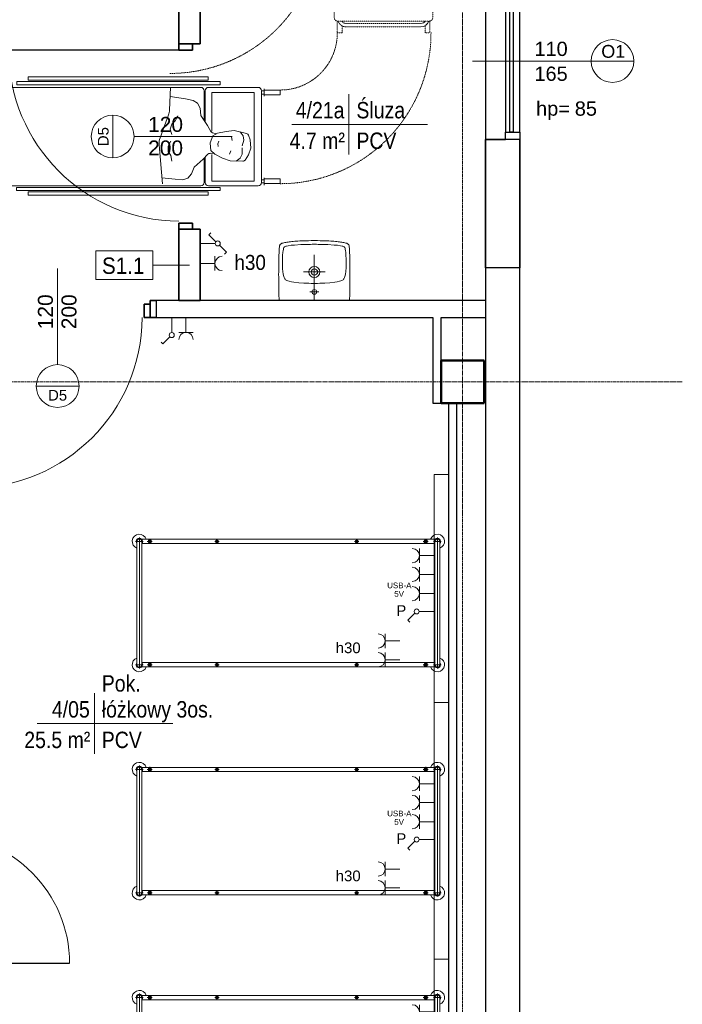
# Model space of a CAD drawing. Header units: millimetres. Extents: x -2286 to 43533, y -13832 to 14981.
# Tile 57 of 77: x 24977 to 29624, y -10241 to -3334. Entities that reach past the tile are written whole.
import ezdxf

# ---------------------------------------------------------------- set-up
doc = ezdxf.new("R2010")
doc.units = ezdxf.units.MM
doc.linetypes.add('Kreska', pattern=[2, 1, -1])
doc.linetypes.add('Oś', pattern=[22.225, 12.7, -3.175, 3.175, -3.175])
for name, color, linetype, lineweight in [('A-ANNO-NOTE', 131, 'Continuous', 18), ('A-AREA-IDEN', 2, 'Continuous', 18), ('A-DETL-GENF', 92, 'Continuous', 18), ('A-DETL-MEDM', 33, 'Continuous', 35), ('A-DOOR', 31, 'Continuous', 25), ('A-DOOR-IDEN', 31, 'Continuous', 18), ('A-GENM-HDLN', 13, 'Kreska', 18), ('A-GLAZ', 151, 'Continuous', 25), ('A-GLAZ-IDEN', 152, 'Continuous', 18), ('A-WALL', 113, 'Continuous', 25), ('A-WALL-IDEN', 211, 'Continuous', 18), ('E-ELE-QPM-IDEN', 2, 'Continuous', 18), ('E-ELEC-EQPM', 71, 'Continuous', 18), ('I-FURN', 30, 'Continuous', 18), ('P-SANR-FIXT', 6, 'Continuous', 18), ('Q-SPCQ', 91, 'Continuous', 18), ('Q-SPCQ-HDLN', 91, 'Kreska', 18), ('S-COLS', 52, 'Continuous', 25), ('S-GRID', 1, 'Continuous', 18)]:
    doc.layers.add(name, color=color, linetype=linetype, lineweight=lineweight)
doc.styles.add('Arial', font='arial.ttf', dxfattribs={"height": 40})
doc.styles.add('Arial_1', font='arial.ttf', dxfattribs={"height": 75})
doc.styles.add('Arial_11', font='arial.ttf', dxfattribs={"width": 0.9, "height": 105})
doc.styles.add('Arial_4', font='arial.ttf', dxfattribs={"width": 0.85, "height": 115})
doc.styles.add('Arial_5', font='arial.ttf', dxfattribs={"height": 100})
doc.styles.add('Arial_6', font='arial.ttf', dxfattribs={"width": 0.9, "height": 115})
doc.styles.add('Arial_7', font='arial.ttf', dxfattribs={"height": 105})
doc.styles.add('Arial_8', font='arial.ttf', dxfattribs={"height": 2})
doc.styles.add('Arial_9', font='arial.ttf', dxfattribs={"height": 90})

# ---------------------------------------------------------------- blocks, each defined once
blk = doc.blocks.new('M_Concrete-Square-Column - 300 x 300mm-1161001-4_piętro II PT - projektowany')
at = {"layer": 'S-COLS', "lineweight": 50}
for p, q in [((150, 150), (-150, 150)), ((-150, 150), (-150, -150)), ((150, -150), (150, 150)), ((-150, -150), (150, -150))]:
    blk.add_line(p, q, dxfattribs=at)
blk = doc.blocks.new('łóżko 195x90 typ FAMED _102039_ - łóżko 195x90 typ FAMED _102039_-1233017-4_piętro II PT - projektowany')
at = {"layer": 'I-FURN'}
for p, q in [((459.7, 1042.5), (-459.8, 1042.5)), ((-432.5, 1015.3), (-432.5, 1069.8)), ((-432.5, 1059.5), (432.5, 1059.5)), ((432.5, 1015.3), (432.5, 1069.8)), ((-450, 969.3), (-415, 969.3)), ((-447.5, -1031), (-447.5, 1026.1)), ((-432.5, 1025.5), (432.5, 1025.5)), ((-432.5, 951.8), (-432.5, 986.8)), ((-417.5, 1025.5), (-417.5, -1031)), ((450, 969.3), (415, 969.3)), ((417.5, 1026.1), (417.5, -1030.5)), ((432.5, 951.8), (432.5, 986.8)), ((447.5, -1031), (447.5, 1026.1)), ((-447.5, 498.1), (-417.5, 498.1)), ((-432.5, 483.1), (-432.5, 513.1)), ((447.5, 498.1), (417.5, 498.1)), ((432.5, 483.1), (432.5, 513.1)), ((-447.5, -481.9), (-417.5, -481.9)), ((-432.5, -496.9), (-432.5, -466.9)), ((447.5, -481.9), (417.5, -481.9)), ((432.5, -496.9), (432.5, -466.9)), ((-450, -966), (-415, -966)), ((-432.5, -948.5), (-432.5, -983.5)), ((450, -966), (415, -966)), ((432.5, -948.5), (432.5, -983.5)), ((-432.5, -1020.2), (-432.5, -1074.7)), ((-432.5, -1030.5), (432.5, -1030.5)), ((432.5, -1020.2), (432.5, -1074.7)), ((-459.8, -1047.5), (459.7, -1047.5)), ((-432.5, -1064.5), (432.5, -1064.5))]:
    blk.add_line(p, q, dxfattribs=at)
for centre, radius in [((-432.5, 969.3), 12.5), ((-432.5, 969.3), 8), ((432.5, 969.3), 12.5), ((432.5, 969.3), 8), ((-432.5, 498.1), 10), ((432.5, 498.1), 10), ((-432.5, -481.9), 10), ((432.5, -481.9), 10), ((-432.5, -966), 12.5), ((-432.5, -966), 8), ((432.5, -966), 12.5), ((432.5, -966), 8)]:
    blk.add_circle(centre, radius, dxfattribs=at)
for centre, radius, start, end in [((-432.5, 1042.5), 50, 19.87687, 252.5424), ((-432.5, 1042.5), 22.2, 49.8221, 310.1779), ((-432.5, 1042.5), 19.3, 62.02067, 297.97933), ((-432.5, 1042.5), 17, 90, 270), ((432.5, 1042.5), 50, 287.4576, 160.12313), ((432.5, 1042.5), 22.2, 229.8221, 130.1779), ((432.5, 1042.5), 19.2, 242.02067, 117.97933), ((432.5, 1042.5), 17, 270, 90), ((-432.5, -1047.5), 50, 107.4576, 340.12313), ((-432.5, -1047.5), 22.3, 47.61126, 310.1779), ((-432.5, -1047.5), 19.3, 62.02067, 297.97933), ((-432.5, -1047.5), 17, 90, 270), ((432.5, -1047.5), 50, 199.87687, 72.5424), ((432.5, -1047.5), 22.2, 229.8221, 130.1779), ((432.5, -1047.5), 19.2, 242.02067, 117.97933), ((432.5, -1047.5), 17, 270, 90)]:
    blk.add_arc(centre, radius, start, end, dxfattribs=at)
blk = doc.blocks.new('DRZWI 1S - Drzwi 120-1364003-4_piętro II PT - projektowany')
at = {"layer": 'A-DETL-GENF'}
for p, q in [((-650, 75), (-650, -20)), ((-607, 75), (-650, 75)), ((-607, -20), (-607, 75)), ((650, 75), (607, 75)), ((607, 75), (607, -20)), ((650, -20), (650, 75)), ((-650, -20), (-607, -20)), ((607, -20), (650, -20))]:
    blk.add_line(p, q, dxfattribs=at)
at = {"layer": 'A-DETL-MEDM'}
for p, q in [((-607, 75), (-650, 75)), ((-650, 75), (-650, -20)), ((-607, -20), (-607, 75)), ((607, -20), (607, 75)), ((607, 75), (650, 75)), ((650, 75), (650, -20)), ((-650, -20), (-607, -20)), ((650, -20), (607, -20))]:
    blk.add_line(p, q, dxfattribs=at)
at = {"layer": 'A-DOOR'}
blk.add_line((607, 75), (607, 1268.9), dxfattribs=at)
at = {"layer": 'A-DOOR', "lineweight": 18}
blk.add_line((0, 300), (0, -300), dxfattribs=at)
blk.add_arc((607, 68.9), 1200, 90, 179.70699, dxfattribs=at)
blk = doc.blocks.new('Umywalka koło Nova Pro - Pro 50-V1-4_piętro II PT - projektowany')
at = {"layer": 'P-SANR-FIXT'}
for p, q in [((-121.9, 409.4), (-121.6, 415.8)), ((-121.6, 415.8), (-121.4, 422.2)), ((-121.4, 422.2), (-120.8, 428.1)), ((-120.8, 428.1), (-120, 433.7)), ((-120, 433.7), (-119.2, 438.7)), ((-119.2, 438.7), (-118.2, 443.8)), ((-118.2, 443.8), (-117.1, 446.7)), ((-116, 449.6), (-117.9, 443.8)), ((-117.1, 446.7), (-116, 449.6)), ((-116, 449.6), (-112.6, 454.7)), ((-112.6, 454.7), (-116, 449.6)), ((-112.6, 454.7), (-108, 458.4)), ((-108, 458.4), (-112.6, 454.7)), ((-108, 458.4), (-102.4, 461.1)), ((-102.4, 461.1), (-108, 458.4)), ((-102.4, 461.1), (-96.1, 463.2)), ((-96.1, 463.2), (-102.4, 461.1)), ((-96.1, 463.2), (-89.4, 465.1)), ((-89.4, 465.1), (-96.1, 463.2)), ((-93.9, 409.4), (-92.1, 420.3)), ((-92.1, 420.3), (-90.5, 425.9)), ((-90.5, 425.9), (-88.6, 431)), ((-89.4, 465.1), (-82.5, 466.4)), ((-82.5, 466.4), (-89.4, 465.1)), ((-88.6, 431), (-87, 433.4)), ((-87, 433.4), (-85.1, 435.5)), ((-85.1, 435.5), (-80.3, 438.5)), ((-82.5, 466.4), (-75, 468)), ((-75, 468), (-82.5, 466.4)), ((-80.3, 438.5), (-75.3, 440.6)), ((-75.3, 440.6), (-69.7, 442.2)), ((-75, 468), (-67.3, 469.1)), ((-67.3, 469.1), (-75, 468)), ((-69.7, 442.2), (-58.8, 444.3)), ((-67.3, 469.1), (-59.3, 470.4)), ((-59.3, 470.4), (-67.3, 469.1)), ((-59.3, 470.4), (-51, 471.5)), ((-51, 471.5), (-59.3, 470.4)), ((-58.8, 444.3), (-36.4, 447.5)), ((-51, 471.5), (-42, 472.5)), ((-42, 472.5), (-51, 471.5)), ((-42, 472.5), (-32.7, 473.6)), ((-32.7, 473.6), (-42, 472.5)), ((-36.4, 447.5), (-14, 449.4)), ((-32.7, 473.6), (-22.8, 474.4)), ((-22.8, 474.4), (-32.7, 473.6)), ((-22.8, 474.4), (-12.4, 475.2)), ((-12.4, 475.2), (-22.8, 474.4)), ((-14, 449.4), (31, 451.8)), ((-12.4, 475.2), (-1.5, 476.3)), ((-1.5, 476.3), (-12.4, 475.2)), ((-1.5, 476.3), (10.5, 477.1)), ((10.5, 477.1), (-1.5, 476.3)), ((10.5, 477.1), (23, 477.6)), ((23, 477.6), (10.5, 477.1)), ((23, 477.6), (36.6, 478.4)), ((36.6, 478.4), (23, 477.6)), ((31, 451.8), (76, 453.1)), ((36.6, 478.4), (51.2, 478.9)), ((51.2, 478.9), (36.6, 478.4)), ((51.2, 478.9), (67.2, 479.5)), ((67.2, 479.5), (51.2, 478.9)), ((67.2, 479.5), (84.5, 479.7)), ((84.5, 479.7), (67.2, 479.5)), ((76, 453.1), (98.6, 453.9)), ((84.5, 479.7), (104, 480)), ((104, 480), (84.5, 479.7)), ((98.6, 453.9), (110.4, 454.2)), ((104, 480), (146.3, 480)), ((146.3, 480), (104, 480)), ((110.4, 454.2), (117, 454.2)), ((117, 454.2), (125, 454.4)), ((125, 454.4), (133, 454.2)), ((133, 454.2), (139.9, 454.2)), ((139.9, 454.2), (151.4, 453.9)), ((146.3, 480), (165.5, 479.7)), ((165.5, 479.7), (146.3, 480)), ((151.4, 453.9), (174, 453.1)), ((165.5, 479.7), (183.1, 479.5)), ((183.1, 479.5), (165.5, 479.7)), ((174, 453.1), (219, 451.8)), ((183.1, 479.5), (198.8, 478.9)), ((198.8, 478.9), (183.1, 479.5)), ((198.8, 478.9), (213.4, 478.4)), ((213.4, 478.4), (198.8, 478.9)), ((213.4, 478.4), (227, 477.6)), ((227, 477.6), (213.4, 478.4)), ((219, 451.8), (264, 449.4)), ((227, 477.6), (239.8, 477.1)), ((239.8, 477.1), (227, 477.6)), ((239.8, 477.1), (251.5, 476.3)), ((251.5, 476.3), (239.8, 477.1)), ((251.5, 476.3), (262.4, 475.2)), ((262.4, 475.2), (251.5, 476.3)), ((262.4, 475.2), (273.1, 474.4)), ((273.1, 474.4), (262.4, 475.2)), ((264, 449.4), (286.4, 447.5)), ((273.1, 474.4), (282.9, 473.6)), ((282.9, 473.6), (273.1, 474.4)), ((282.9, 473.6), (292.3, 472.5)), ((292.3, 472.5), (282.9, 473.6)), ((286.4, 447.5), (308.8, 444.3)), ((292.3, 472.5), (301, 471.5)), ((301, 471.5), (292.3, 472.5)), ((301, 471.5), (309.3, 470.4)), ((309.3, 470.4), (301, 471.5)), ((308.8, 444.3), (319.7, 442.2)), ((309.3, 470.4), (317.6, 469.1)), ((317.6, 469.1), (309.3, 470.4)), ((317.6, 469.1), (325, 468)), ((325, 468), (317.6, 469.1)), ((319.7, 442.2), (325.3, 440.6)), ((325, 468), (332.5, 466.4)), ((332.5, 466.4), (325, 468)), ((325.3, 440.6), (330.6, 438.5)), ((330.6, 438.5), (335.4, 435.5)), ((332.5, 466.4), (339.7, 465.1)), ((339.7, 465.1), (332.5, 466.4)), ((335.4, 435.5), (337.3, 433.4)), ((337.3, 433.4), (338.6, 431)), ((338.6, 431), (340.7, 425.9)), ((339.7, 465.1), (346.3, 463.2)), ((346.3, 463.2), (339.7, 465.1)), ((340.7, 425.9), (342.1, 420.3)), ((342.1, 420.3), (343.9, 409.4)), ((346.3, 463.2), (352.4, 461.1)), ((352.4, 461.1), (346.3, 463.2)), ((352.4, 461.1), (358, 458.4)), ((358, 458.4), (352.4, 461.1)), ((358, 458.4), (362.8, 454.7)), ((362.8, 454.7), (358, 458.4)), ((362.8, 454.7), (366, 449.6)), ((366, 449.6), (362.8, 454.7)), ((366, 449.6), (368.2, 443.8)), ((368.2, 443.8), (369.2, 438.7)), ((369.2, 438.7), (370.3, 433.7)), ((370.3, 433.7), (370.8, 428.1)), ((370.8, 428.1), (371.4, 422.2)), ((371.4, 422.2), (371.6, 415.8)), ((371.6, 415.8), (371.9, 409.4)), ((-124, 338.8), (-123.8, 350.6)), ((-123.8, 350.6), (-123.5, 358.8)), ((-123.5, 366.5), (-123.2, 374.3)), ((-123.5, 358.8), (-123.5, 366.5)), ((-123.2, 374.3), (-123, 381.7)), ((-123, 381.7), (-122.7, 388.9)), ((-122.7, 388.9), (-122.4, 396.1)), ((-122.4, 396.1), (-122.2, 402.8)), ((-122.2, 402.8), (-121.9, 409.4)), ((-98.4, 330.6), (-97.9, 353.2)), ((-97.9, 353.2), (-97.1, 375.6)), ((-97.1, 375.6), (-95.3, 398.2)), ((-95.3, 398.2), (-93.9, 409.4)), ((125, 60), (125, 380)), ((343.9, 409.4), (345.3, 398.2)), ((345.3, 398.2), (347.1, 375.6)), ((347.1, 375.6), (348.2, 353.2)), ((348.2, 353.2), (348.4, 330.6)), ((371.9, 409.4), (372.2, 402.8)), ((372.2, 402.8), (372.4, 396.1)), ((372.4, 396.1), (372.7, 388.9)), ((372.7, 388.9), (373, 381.7)), ((373, 381.7), (373.2, 374.3)), ((373.2, 374.3), (373.5, 366.5)), ((373.5, 366.5), (373.5, 358.8)), ((373.5, 358.8), (373.8, 350.6)), ((373.8, 350.6), (374, 338.8)), ((-124.8, 278.1), (-124.6, 294.9)), ((-124.8, 261.3), (-124.8, 278.1)), ((-124.6, 305), (-124.3, 314.6)), ((-124.6, 294.9), (-124.6, 305)), ((-124.3, 323.9), (-124, 333)), ((-124.3, 314.6), (-124.3, 323.9)), ((-124, 333), (-124, 338.8)), ((-97.6, 285.6), (-98.4, 330.6)), ((-97.4, 278.7), (-97.6, 285.6)), ((-97.1, 275.5), (-97.4, 278.7)), ((347.4, 278.7), (347.1, 275.5)), ((347.6, 285.6), (347.4, 278.7)), ((348.4, 330.6), (347.6, 285.6)), ((374, 338.8), (374.3, 333)), ((374.3, 333), (374.3, 323.9)), ((374.3, 323.9), (374.6, 314.6)), ((374.6, 314.6), (374.6, 305)), ((374.6, 305), (374.8, 294.9)), ((374.8, 294.9), (374.8, 278.1)), ((374.8, 278.1), (375.1, 261.3)), ((-125.1, 243), (-124.8, 261.3)), ((-124.8, 222.7), (-125.1, 243)), ((-124.8, 199.8), (-124.8, 222.7)), ((-96.9, 271.5), (-97.1, 275.5)), ((-96.1, 262.7), (-96.9, 271.5)), ((-93.7, 245.4), (-96.1, 262.7)), ((-89.1, 228.6), (-93.7, 245.4)), ((-86.2, 220.3), (-89.1, 228.6)), ((-81.9, 212.6), (-86.2, 220.3)), ((-79.3, 209.1), (-81.9, 212.6)), ((-76.1, 206.2), (-79.3, 209.1)), ((200.1, 260), (50.1, 260)), ((329.3, 209.1), (326.1, 206.2)), ((331.9, 212.6), (329.3, 209.1)), ((336.2, 220.3), (331.9, 212.6)), ((339.1, 228.6), (336.2, 220.3)), ((343.7, 245.4), (339.1, 228.6)), ((346.3, 262.7), (343.7, 245.4)), ((346.9, 271.5), (346.3, 262.7)), ((347.1, 275.5), (346.9, 271.5)), ((375.1, 222.7), (374.8, 199.8)), ((375.1, 261.3), (375.1, 222.7)), ((-124.5, 173.5), (-124.8, 199.8)), ((-124, 142.8), (-124.5, 173.5)), ((-123.2, 105.8), (-124, 142.8)), ((-68.9, 201.4), (-76.1, 206.2)), ((-60.9, 198), (-68.9, 201.4)), ((-52.4, 195.3), (-60.9, 198)), ((-35.3, 191.6), (-52.4, 195.3)), ((-18.3, 188.9), (-35.3, 191.6)), ((16.6, 184.9), (-18.3, 188.9)), ((51.5, 182), (16.6, 184.9)), ((86.4, 180.6), (51.5, 182)), ((103.7, 180.1), (86.4, 180.6)), ((146.3, 180.1), (103.7, 180.1)), ((163.6, 180.6), (146.3, 180.1)), ((198.8, 182), (163.6, 180.6)), ((233.4, 184.9), (198.8, 182)), ((268.3, 188.9), (233.4, 184.9)), ((285.6, 191.6), (268.3, 188.9)), ((302.6, 195.3), (285.6, 191.6)), ((310.9, 198), (302.6, 195.3)), ((318.9, 201.4), (310.9, 198)), ((326.1, 206.2), (318.9, 201.4)), ((374, 142.8), (373.2, 105.8)), ((374.5, 173.5), (374, 142.8)), ((374.8, 199.8), (374.5, 173.5)), ((-121.9, 60), (-123.2, 105.8)), ((157.2, 120.2), (94.6, 120.2)), ((373.2, 105.8), (371.9, 60))]:
    blk.add_line(p, q, dxfattribs=at)
for centre, radius in [((125.1, 260), 39.2), ((125.1, 260), 22.8), ((125, 120.2), 17.2)]:
    blk.add_circle(centre, radius, dxfattribs=at)
blk = doc.blocks.new('Łóżko transportowe - łóżko PRAWY SKRĘT-1263338-4_piętro II PT - projektowany')
at = {"layer": 'A-GENM-HDLN'}
for p, q in [((-2110, -726.7), (-2076.6, -726.7)), ((-2110, -810.4), (-2110, -726.7)), ((-2076.6, -726.7), (-2076.6, -778.3)), ((-1494.4, -726.7), (-1494.4, -777.2)), ((-1461.1, -726.7), (-1494.4, -726.7)), ((-1461.1, -810.4), (-1461.1, -726.7)), ((-2107.1, -810.4), (-1461.1, -810.4)), ((-1521.6, -770.4), (-2047.6, -770.4)), ((-1521.6, -793.4), (-2047.6, -793.4)), ((-2130.1, -2302.2), (-2130.1, -833.4)), ((-1440.1, -833.4), (-1440.1, -2302.2)), ((-2141.3, -1008.3), (-2164.3, -1008.3)), ((-2164.3, -1008.3), (-2164.3, -2437.3)), ((-2141.3, -2437.3), (-2141.3, -1008.3)), ((-1422, -1010.9), (-1399, -1010.9)), ((-1422, -2437.3), (-1422, -1010.9)), ((-1399, -1010.9), (-1399, -2437.3)), ((-2195.3, -1091.1), (-2172.3, -1091.1)), ((-2195.3, -2354.6), (-2195.3, -1091.1)), ((-2172.3, -1091.1), (-2172.3, -2354.6)), ((-1388.9, -1091.1), (-1388.9, -2354.6)), ((-1365.9, -1091.1), (-1388.9, -1091.1)), ((-1365.9, -2354.6), (-1365.9, -1091.1)), ((-1463.1, -2325.2), (-2107.1, -2325.2)), ((-2107.1, -2333.1), (-1463.1, -2333.1)), ((-2172.3, -2354.6), (-2195.3, -2354.6)), ((-2130.1, -2704.7), (-2130.1, -2356.1)), ((-1475, -2380.3), (-2098.7, -2380.3)), ((-2098.7, -2380.3), (-2098.7, -2675)), ((-1475, -2675), (-1475, -2380.3)), ((-1440.1, -2356.1), (-1440.1, -2704.7)), ((-1388.9, -2354.6), (-1365.9, -2354.6)), ((-2164.3, -2437.3), (-2141.3, -2437.3)), ((-1399, -2437.3), (-1422, -2437.3)), ((-2098.7, -2675), (-1475, -2675)), ((-2115.4, -2859), (-2115.4, -2746.5)), ((-1463.1, -2727.7), (-2107.1, -2727.7)), ((-2082.3, -2746.5), (-2082.3, -2859)), ((-1501.7, -2746.5), (-1451.1, -2746.5)), ((-1491.4, -2859), (-1491.4, -2746.5)), ((-1486.7, -2746.5), (-1486.7, -2727.5)), ((-1463.5, -2746.5), (-1463.5, -2727.5)), ((-1458.3, -2746.5), (-1458.3, -2859)), ((-2082.3, -2859), (-2115.4, -2859)), ((-1458.3, -2859), (-1491.4, -2859))]:
    blk.add_line(p, q, dxfattribs=at)
for centre, radius, start, end in [((-2107.1, -833.4), 23, 90, 180), ((-1521.6, -827.9), 57.5, 17.7326, 90), ((-1521.6, -827.9), 34.5, 30.50577, 90), ((-1463.1, -833.4), 23, 0, 90), ((-1463.1, -2302.2), 23, 270, 0), ((-1463.1, -2356.1), 23, 0, 90), ((-2107.1, -2704.7), 23, 180, 270), ((-1463.1, -2704.7), 23, 270, 0)]:
    blk.add_arc(centre, radius, start, end, dxfattribs=at)
at = {"layer": 'Q-SPCQ'}
for p, q in [((-639.4, 379.2), (-639.4, 356.2)), ((789.6, 379.2), (-639.4, 379.2)), ((-639.4, 356.2), (789.6, 356.2)), ((-556.7, 387.2), (-556.7, 410.2)), ((-556.7, 410.2), (706.9, 410.2)), ((706.9, 387.2), (-556.7, 387.2)), ((706.9, 410.2), (706.9, 387.2)), ((789.6, 356.2), (789.6, 379.2)), ((-1061.1, 297.2), (-1061.1, 330.3)), ((-1061.1, 330.3), (-948.6, 330.3)), ((-948.6, 297.2), (-1061.1, 297.2)), ((-948.6, 340.6), (-948.6, 290)), ((-948.6, 325.6), (-929.5, 325.6)), ((-948.6, 302.4), (-929.5, 302.4)), ((-929.7, -322), (-929.7, 322)), ((-906.7, 345), (-558.1, 345)), ((-877, 313.7), (-877, -310)), ((-582.4, 313.7), (-877, 313.7)), ((-582.4, 125.6), (-582.4, 313.7)), ((-535.1, 322), (-535.1, 143)), ((-527.2, 151.3), (-527.2, 322)), ((-504.2, 345), (964.6, 345)), ((-439.5, 261.8), (-414, 292.4)), ((-414, 292.4), (-378.7, 303.2)), ((-378.7, 303.2), (-323.8, 299.2)), ((-323.8, 299.2), (-231.4, 288.9)), ((-234.9, 331.2), (-212.2, 58.1)), ((987.6, 324.9), (1071.2, 324.9)), ((987.6, 322), (987.6, -324)), ((1071.2, 291.6), (1019.7, 291.6)), ((1071.2, 324.9), (1071.2, 291.6)), ((1174.7, 281.5), (1158.8, 270.9)), ((1182.7, 286.9), (1174.7, 281.5)), ((1201.2, 289.5), (1182.7, 286.9)), ((1214.5, 289.5), (1201.2, 289.5)), ((1230.4, 289.5), (1214.5, 289.5)), ((1248.4, 286.9), (1230.4, 289.5)), ((-520.6, 158.2), (-457.9, 214.8)), ((-457.9, 214.8), (-439.5, 261.8)), ((1004.5, -263.4), (1004.5, 262.5)), ((1027.5, -263.4), (1027.5, 262.5)), ((1145.6, 252.4), (1140.3, 244.4)), ((1140.3, 244.4), (1140.3, 239.1)), ((1140.3, 239.1), (1140.8, 231)), ((1140.8, 231), (1143.2, 222.5)), ((1143.2, 222.5), (1147.1, 215.7)), ((1153.5, 263), (1145.6, 252.4)), ((1147.1, 215.7), (1149.8, 211.9)), ((1149.8, 211.9), (1152.3, 209.2)), ((1152.3, 209.2), (1154.8, 207.4)), ((1158.8, 270.9), (1153.5, 263)), ((1239.1, 213.7), (1241, 210)), ((-837.5, 128.9), (-814.6, 164.6)), ((-797.9, 173.4), (-710, 170.3)), ((-780.2, 151.6), (-793.2, 122.5)), ((-752.9, 172.8), (-780.2, 151.6)), ((-710, 170.3), (-657.1, 151.2)), ((-657.1, 151.2), (-602.2, 122.5)), ((-553.8, 123.4), (-520.6, 158.2)), ((-301.7, 171.6), (-293.9, 131.8)), ((1478.3, 181), (1479.6, 170.2)), ((1479.6, 170.2), (1482.2, 157)), ((1482.2, 157), (1484.9, 146.4)), ((1484.9, 146.4), (1490.2, 122.5)), ((-854.6, 81.4), (-837.5, 128.9)), ((-851.1, 22.9), (-854.6, 81.4)), ((-793.2, 122.5), (-793, 77.8)), ((-704.3, 122.9), (-713.6, 99.4)), ((-624.5, 49.8), (-626.8, 69.2)), ((-602.2, 122.5), (-574.7, 97.4)), ((-599.6, 119.1), (-568.6, 117.5)), ((-574.7, 97.4), (-569.9, 45.3)), ((-293.9, 131.8), (-276, 103.6)), ((-276, 103.6), (-274.3, 66.7)), ((1490.2, 122.5), (1492.8, 106.6)), ((1492.8, 106.6), (1495.5, 85.4)), ((1495.5, 85.4), (1495.5, 64.2)), ((-838.1, -10.5), (-851.1, 22.9)), ((-805.7, 25.6), (-794.6, 65.7)), ((-800.5, -5.9), (-805.7, 25.6)), ((-719.9, 2.3), (-722.9, 27.5)), ((-631.4, 33.1), (-624.5, 49.8)), ((-570.2, 43), (-587.9, -5.6)), ((-274.3, 66.7), (-293.8, 32.6)), ((-218.8, 9.2), (-277.4, -151.6)), ((1495.5, 64.2), (1498.1, 43)), ((1498.1, 43), (1498.1, 24.4)), ((1498.1, 24.4), (1498.1, 8.5)), ((1498.1, 8.5), (1498.1, -12.7)), ((-737.4, -41.8), (-824.5, -22.1)), ((-779.4, -33.3), (-800.5, -5.9)), ((-681.3, -36.7), (-737.4, -41.8)), ((-621, -22.9), (-681.3, -36.7)), ((-587.9, -5.6), (-621, -22.9)), ((-617.5, -20.3), (-587.1, -26.6)), ((-582.4, -310), (-582.4, -38.2)), ((-574.3, -36), (-551.1, -78.1)), ((-300.6, -87.3), (-289.6, -52)), ((-289.6, -52), (-299.8, -14.1)), ((1498.1, -12.7), (1498.1, -33.9)), ((-551.1, -78.1), (-504.7, -148.8)), ((-535.1, -102.4), (-535.1, -322)), ((-527.2, -322), (-527.2, -114.5)), ((-342.7, -146.5), (-325.1, -110)), ((-325.1, -110), (-300.6, -87.3)), ((965.5, -88.1), (974, -142.4)), ((1022.7, -89.7), (972.1, -81.6)), ((1041.3, -79.8), (1040.2, -81.7)), ((1119.4, -131.9), (1049.8, -78.3)), ((-504.7, -148.8), (-498.9, -198.8)), ((-498.9, -198.8), (-481.9, -234.9)), ((-284.2, -186.3), (-290.7, -346.6)), ((986.3, -156.3), (1088.6, -185.4)), ((1484.9, -200.9), (1479.2, -214.6)), ((1487.5, -187.6), (1484.9, -200.9)), ((1490.2, -177), (1487.5, -187.6)), ((1492.8, -163.8), (1490.2, -177)), ((-481.9, -234.9), (-450.6, -254.3)), ((-450.6, -254.3), (-396.4, -264.4)), ((-396.4, -264.4), (-288, -280.2)), ((1278.1, -275.1), (1256.9, -272.5)), ((1299.3, -277.8), (1278.1, -275.1)), ((1394.7, -275.1), (1376.2, -277.8)), ((1415.9, -269.8), (1394.7, -275.1)), ((1429.2, -264.5), (1415.9, -269.8)), ((1442.5, -259.2), (1429.2, -264.5)), ((1453.1, -251.3), (1442.5, -259.2)), ((1461, -243.3), (1453.1, -251.3)), ((1471.6, -227.4), (1461, -243.3)), ((1479.2, -214.6), (1470.8, -228.5)), ((-1061.1, -326.7), (-1061.1, -293.6)), ((-1061.1, -293.6), (-948.6, -293.6)), ((-948.6, -326.7), (-1061.1, -326.7)), ((-948.6, -283.3), (-948.6, -333.9)), ((-948.6, -298.3), (-929.5, -298.3)), ((-948.6, -321.6), (-929.5, -321.6)), ((-558.1, -345), (-906.7, -345)), ((-877, -310), (-582.4, -310)), ((964.6, -345), (-504.2, -345)), ((987.6, -324), (1071.2, -324)), ((1071.2, -290.6), (1020.7, -290.6)), ((1071.2, -324), (1071.2, -290.6)), ((1317.9, -277.8), (1299.3, -277.8)), ((1324, -278.1), (1317.9, -277.8)), ((1376.2, -277.8), (1357.6, -280.4)), ((-639.4, -386.1), (-639.4, -363.1)), ((-639.4, -363.1), (787, -363.1)), ((787, -386.1), (-639.4, -386.1)), ((-556.7, -396.1), (-556.7, -419.1)), ((706.9, -396.1), (-556.7, -396.1)), ((706.9, -419.1), (706.9, -396.1)), ((787, -363.1), (787, -386.1)), ((-556.7, -419.1), (706.9, -419.1)), ((-2125.7, -2746.5), (-2075.1, -2746.5)), ((-2110.7, -2746.5), (-2110.7, -2727.4)), ((-2087.5, -2746.5), (-2087.5, -2727.5))]:
    blk.add_line(p, q, dxfattribs=at)
for centre, radius, start, end in [((-906.7, 322), 23, 90, 180), ((-558.1, 322), 23, 360, 90), ((-504.2, 322), 23, 90, 180), ((964.6, 322), 23, 360, 90), ((970, 262.5), 57.5, 360, 72.2674), ((970, 262.5), 34.5, 360, 59.49423), ((1144.5, 263), 106.7, 332.43032, 17.02558), ((1353.7, -721), 1020.8, 84.16162, 96.02963), ((1553.1, -50.5), 358.7, 106.25896, 128.49424), ((1470.2, 245.7), 51.2, 53.34573, 110.03572), ((1478.5, 257.8), 36.6, 334.01023, 52.47081), ((1184.9, 370.3), 165.7, 259.52297, 289.08227), ((1273.2, 117.6), 97.8, 68.04597, 109.22871), ((1376.1, 133.5), 100, 86.64964, 169.86754), ((1368.1, -4.1), 237.9, 75.74215, 86.64964), ((1420.7, 167.6), 59.2, 13.07535, 84.19021), ((1631.4, 137.1), 159.3, 138.91118, 164.00862), ((-798.5, 154.3), 19.1, 88.01295, 147.34101), ((1531.8, 105.7), 258.2, 169.86754, 185.43863), ((-567.6, 136.6), 19.1, 267.05583, 316.40329), ((1316.7, -107.7), 190.9, 104.24572, 129.81887), ((1332.6, -122), 209, 95.75552, 107.49345), ((1334, -55.4), 143.1, 49.02096, 98.976), ((-326.9, 48.6), 115, 339.97735, 4.75131), ((1238.7, -14.9), 69.7, 129.37649, 229.13601), ((1373.3, 4), 79.1, 309.10309, 2.8416), ((1379.7, -2.7), 73.4, 8.35663, 49.02096), ((-820.3, -3.5), 19.1, 201.3338, 257.3013), ((-591, -45.3), 19.1, 28.91097, 78.25842), ((1290.4, 47), 150.3, 229.68526, 259.01906), ((1290.4, 122.8), 223.8, 279.39937, 306.39253), ((798.6, -73.3), 700.6, 352.50685, 3.22466), ((971.1, -87.2), 5.76, 80.84609, 188.92924), ((1025.5, -72.7), 17.3, 260.84609, 328.53989), ((1046.2, -82.8), 5.76, 52.42439, 148.53989), ((613, 122.6), 567.8, 325.61858, 334.19845), ((1278.6, 180.5), 341.9, 243.16151, 271.97224), ((1280, 264.2), 365.2, 267.12971, 277.2298), ((346.6, -390.9), 971.5, 9.52674, 17.26638), ((-169.3, -190.9), 115, 159.97735, 177.69933), ((991.1, -139.7), 17.3, 188.92924, 254.15088), ((1398.3, 312.4), 600.7, 238.18472, 249.77346), ((970, -263.4), 34.5, 300.50577, 360), ((970, -263.4), 57.5, 287.7326, 360), ((1338.8, 97.6), 379, 246.98823, 257.52243), ((1362.5, -234.7), 58, 175.45251, 229.68538), ((-906.7, -322), 23, 180, 270), ((-558.1, -322), 23, 270, 0), ((-504.2, -322), 23, 180, 270), ((964.6, -322), 23, 270, 0), ((1346.2, -174.7), 106.3, 258.47689, 276.16684), ((-2047.6, -827.9), 57.5, 90, 162.2674), ((-2047.6, -827.9), 34.5, 90, 149.49423), ((-2107.1, -2302.2), 23, 180, 270), ((-2107.1, -2356.1), 23, 90, 180)]:
    blk.add_arc(centre, radius, start, end, dxfattribs=at)
at = {"layer": 'Q-SPCQ-HDLN'}
for centre, radius, end in [((-1061.1, -726.7), 1057.1, 180.19803), ((-1061.1, -726.7), 400, 180), ((-287.7, -1500.1), 1057.1, 180.19803)]:
    blk.add_arc(centre, radius, 90, end, dxfattribs=at)
blk = doc.blocks.new('DRZWI 1S - Drzwi 120-1363990-4_piętro II PT - projektowany')
at = {"layer": 'A-DETL-GENF'}
for p, q in [((-650, 60), (-650, -35)), ((-607, 60), (-650, 60)), ((-607, -35), (-607, 60)), ((650, 60), (607, 60)), ((607, 60), (607, -35)), ((650, -35), (650, 60)), ((-650, -35), (-607, -35)), ((607, -35), (650, -35))]:
    blk.add_line(p, q, dxfattribs=at)
at = {"layer": 'A-DETL-MEDM'}
for p, q in [((-607, 60), (-650, 60)), ((-650, 60), (-650, -35)), ((-607, -35), (-607, 60)), ((607, -35), (607, 60)), ((607, 60), (650, 60)), ((650, 60), (650, -35)), ((-650, -35), (-607, -35)), ((650, -35), (607, -35))]:
    blk.add_line(p, q, dxfattribs=at)
at = {"layer": 'A-DOOR'}
blk.add_line((607, 60), (607, 1253.9), dxfattribs=at)
at = {"layer": 'A-DOOR', "lineweight": 18}
blk.add_line((0, 285), (0, -285), dxfattribs=at)
blk.add_arc((607, 53.9), 1200, 90, 179.70699, dxfattribs=at)
blk = doc.blocks.new('DRZWI 1S_łazienkowe - Drzwi 90-1357770-4_piętro II PT - projektowany')
at = {"layer": 'A-DETL-GENF'}
for p, q in [((-493, 75), (-493, -20)), ((-450, 75), (-493, 75)), ((-450, -20), (-450, 75)), ((493, 75), (450, 75)), ((450, 75), (450, -20)), ((493, -20), (493, 75)), ((-493, -20), (-450, -20)), ((450, -20), (493, -20))]:
    blk.add_line(p, q, dxfattribs=at)
at = {"layer": 'A-DETL-MEDM'}
for p, q in [((-450, 75), (-493, 75)), ((-493, 75), (-493, -20)), ((-450, -20), (-450, 75)), ((450, -20), (450, 75)), ((450, 75), (493, 75)), ((493, 75), (493, -20)), ((-493, -20), (-450, -20)), ((493, -20), (450, -20))]:
    blk.add_line(p, q, dxfattribs=at)
at = {"layer": 'A-DOOR'}
blk.add_line((450, 75), (450, 968.9), dxfattribs=at)
at = {"layer": 'A-DOOR', "lineweight": 18}
blk.add_line((0, 300), (0, -300), dxfattribs=at)
blk.add_arc((450, 68.9), 900, 90, 179.60932, dxfattribs=at)
blk = doc.blocks.new('Aluminum_Exterior_Window_-_Single - 110 x 165 cm-1394800-4_piętro II PT - projektowany')
at = {"layer": 'A-GLAZ'}
for p, q in [((-1371.6, -46.6), (-1321.6, -46.6)), ((-1371.6, -146.6), (-1371.6, -46.6)), ((-1321.6, -46.6), (-1321.6, -146.6)), ((-321.6, -46.6), (-1321.6, -46.6)), ((-321.6, -46.6), (-271.6, -46.6)), ((-321.6, -146.6), (-321.6, -46.6)), ((-271.6, -46.6), (-271.6, -146.6)), ((-1321.6, -76.7), (-321.6, -76.7)), ((-1321.6, -102.1), (-1321.6, -76.7)), ((-321.6, -102.1), (-1321.6, -102.1)), ((-321.6, -76.7), (-321.6, -102.1)), ((-1321.6, -146.6), (-1371.6, -146.6)), ((-1321.6, -146.6), (-321.6, -146.6)), ((-271.6, -146.6), (-321.6, -146.6))]:
    blk.add_line(p, q, dxfattribs=at)
blk = doc.blocks.new('Panel Gazowo Oswietleniowy 2 - Type 1-1482570-4_piętro II PT - projektowany')
at = {"layer": 'Q-SPCQ'}
for p, q in [((-1125, 473.3), (-1025, 473.3)), ((-1075, 473.3), (-1075, 370)), ((-993.3, 473.3), (-893.3, 473.3)), ((-943.3, 473.3), (-943.3, 370)), ((475, 473.3), (575, 473.3)), ((525, 473.3), (525, 370)), ((606.7, 473.3), (706.7, 473.3)), ((656.7, 473.3), (656.7, 370)), ((-798.2, 314.3), (-811.3, 301.2)), ((-748.8, 264.8), (-798.2, 314.3)), ((801.8, 314.3), (788.7, 301.2)), ((851.2, 264.8), (801.8, 314.3)), ((-736.4, 130), (-736.4, 235)), ((-661.3, 233.3), (-561.3, 233.3)), ((-611.3, 233.3), (-611.3, 130)), ((-526.7, 233.3), (-426.7, 233.3)), ((-476.7, 233.3), (-476.7, 130)), ((-395, 233.3), (-295, 233.3)), ((-345, 233.3), (-345, 130)), ((863.6, 130), (863.6, 235)), ((938.7, 233.3), (1038.7, 233.3)), ((988.7, 233.3), (988.7, 130)), ((1073.3, 233.3), (1173.3, 233.3)), ((1123.3, 233.3), (1123.3, 130)), ((1205, 233.3), (1305, 233.3)), ((1255, 233.3), (1255, 130)), ((-1575, 30), (-1575, 130)), ((-1575, 130), (1825, 130)), ((1825, 130), (1825, 30))]:
    blk.add_line(p, q, dxfattribs=at)
for centre in [(-736.4, 252.5), (863.6, 252.5)]:
    blk.add_circle(centre, 17.5, dxfattribs=at)
for centre, end in [((-1075, 523.3), 0), ((-943.3, 523.3), 0), ((525, 523.3), 0), ((656.7, 523.3), 0), ((-611.3, 283.3), 360), ((-476.7, 283.3), 360), ((-345, 283.3), 360), ((988.7, 283.3), 360), ((1123.3, 283.3), 360), ((1255, 283.3), 360)]:
    blk.add_arc(centre, 50, 180, end, dxfattribs=at)
blk = doc.blocks.new('Przełącznik schodowy - Type 1-1452447-4_piętro II PT - projektowany')
at = {"layer": 'E-ELEC-EQPM'}
for p, q in [((137.4, 209.8), (186.8, 259.3)), ((186.8, 259.3), (199.9, 246.2)), ((63.2, 135.7), (50.1, 148.8)), ((112.6, 185.1), (63.2, 135.7)), ((125, 180), (125, 75))]:
    blk.add_line(p, q, dxfattribs=at)
blk.add_circle((125, 197.5), 17.5, dxfattribs=at)
blk = doc.blocks.new('Przełącznik jednobiegunowy - Type 1-1452004-4_piętro II PT - projektowany')
at = {"layer": 'E-ELEC-EQPM'}
for p, q in [((137.4, 194.8), (186.8, 244.3)), ((186.8, 244.3), (199.9, 231.2)), ((125, 165), (125, 60))]:
    blk.add_line(p, q, dxfattribs=at)
blk.add_circle((125, 182.5), 17.5, dxfattribs=at)
blk = doc.blocks.new('gniazdo elektryczne pojedyncze - 30-1473552-4_piętro II PT - projektowany')
at = {"layer": 'E-ELEC-EQPM'}
for p, q in [((175, 178.3), (75, 178.3)), ((125, 178.3), (125, 75))]:
    blk.add_line(p, q, dxfattribs=at)
blk.add_arc((125, 228.3), 50, 180, 0, dxfattribs=at)
blk = doc.blocks.new('gniazdo elektryczne pojedyncze - 30-1470339-4_piętro II PT - projektowany')
at = {"layer": 'E-ELEC-EQPM'}
for p, q in [((175, 163.3), (75, 163.3)), ((125, 163.3), (125, 60))]:
    blk.add_line(p, q, dxfattribs=at)
blk.add_arc((125, 213.3), 50, 180, 0, dxfattribs=at)
blk = doc.blocks.new('METKA_POMIESZCZENIA1 - Rozbudowana - bez ramki-1409110-4_piętro II PT - projektowany')
at = {"layer": 'A-AREA-IDEN'}
for p, q in [((0, 4.25), (0, 0)), ((-8, 0), (11, 0)), ((0, 0), (0, -4.25))]:
    blk.add_line(p, q, dxfattribs=at)
blk = doc.blocks.new('etykieta drzwi wymiar i kategoria - etykieta drzwi 1S dół-1350606-4_piętro II PT - projektowany')
at = {"layer": 'A-DOOR-IDEN'}
for p, q in [((0, 0), (0, -11.98)), ((-3, -14.98), (3, -14.98))]:
    blk.add_line(p, q, dxfattribs=at)
blk.add_circle((0, -14.98), 3, dxfattribs=at)
blk = doc.blocks.new('etykieta drzwi wymiar i kategoria - etykieta drzwi 1S góra - krótka-1350610-4_piętro II PT - projektowany')
at = {"layer": 'A-DOOR-IDEN'}
for p, q in [((-3, 11.98), (3, 11.98)), ((0, 0), (0, 8.98))]:
    blk.add_line(p, q, dxfattribs=at)
blk.add_circle((0, 11.98), 3, dxfattribs=at)
blk = doc.blocks.new('ET sciana_AT7 - 10mm-838066-4_piętro II PT - projektowany')
at = {"layer": 'A-WALL-IDEN'}
for p, q in [((-4, 1.96875), (4, 1.96875)), ((-4, -2.03125), (-4, 1.96875)), ((4, 1.96875), (4, -2.03125)), ((-4, -2.03125), (4, -2.03125))]:
    blk.add_line(p, q, dxfattribs=at)
blk = doc.blocks.new('Okno_PG_typ 100 - --862235-4_piętro II PT - projektowany')
at = {"layer": 'A-GLAZ-IDEN'}
blk.add_line((0, -18.95), (0, 3.68), dxfattribs=at)
blk.add_circle((0, 0.68), 3, dxfattribs=at)
at = {"layer": 'A-GLAZ-IDEN', "insert": (5.67, -10.04), "char_height": 2, "width": 5.8523, "attachment_point": 1, "rotation": 90, "style": 'Arial_8'}
blk.add_mtext('hp=', dxfattribs=at)

msp = doc.modelspace()

# ---------------------------------------------------------------- linework, layer by layer
at = {"layer": 'A-WALL'}
for p, q in [((28243.3, 846.2), (28243.3, -4173.8)), ((28243.3, -5073.8), (28243.3, -11923.8)), ((28483.3, -5073.8), (28243.3, -5073.8)), ((28483.3, -12273.8), (28483.3, -5073.8)), ((28243.3, -5303.8), (25933.3, -5303.8)), ((25933.3, -5303.8), (25933.3, -5423.8)), ((25933.3, -5423.8), (27873.3, -5423.8)), ((27873.3, -5423.8), (27873.3, -6023.8)), ((27933.3, -5423.8), (28243.3, -5423.8)), ((27933.3, -5723.8), (27933.3, -5423.8)), ((27873.3, -6023.8), (27933.3, -6023.8)), ((27983.3, -6023.8), (27983.3, -11723.8)), ((28043.3, -11723.8), (28043.3, -6023.8))]:
    msp.add_line(p, q, dxfattribs=at)
at = {"layer": 'A-WALL', "color": 7, "lineweight": 35}
for p, q in [((26093.3, -2973.8), (26093.3, -3503.8)), ((26243.3, -3503.8), (26243.3, -2973.8)), ((26188.3, -3503.8), (26243.3, -3503.8)), ((28243.3, -4173.8), (28243.3, -5073.8)), ((28383.3, -4173.8), (28243.3, -4173.8)), ((28483.3, -5073.8), (28483.3, -4173.8)), ((26093.3, -4803.8), (26093.3, -5303.8)), ((26243.3, -4803.8), (26188.3, -4803.8)), ((26243.3, -5303.8), (26243.3, -4803.8)), ((25933.3, -5303.8), (25893.3, -5303.8)), ((25893.3, -5303.8), (25893.3, -5328.8)), ((26093.3, -5303.8), (26243.3, -5303.8)), ((25893.3, -5423.8), (25933.3, -5423.8))]:
    msp.add_line(p, q, dxfattribs=at)
at = {"layer": 'A-WALL-IDEN'}
msp.add_line((26168.3, -5055.4), (25910.6, -5055.4), dxfattribs=at)
at = {"layer": 'S-GRID', "linetype": 'Oś'}
for p, q in [((28083.3, -13832), (28083.3, 14381.2)), ((29623.7, -5873.8), (-1686.2, -5873.8))]:
    msp.add_line(p, q, dxfattribs=at)

# ---------------------------------------------------------------- block references
at = {"layer": 'A-AREA-IDEN', "xscale": 49.99999999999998, "yscale": 49.99999999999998, "zscale": 49.99999999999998}
for p in [(27286.4, -4067.9), (25500.7, -8271.1)]:
    msp.add_blockref('METKA_POMIESZCZENIA1 - Rozbudowana - bez ramki-1409110-4_piętro II PT - projektowany', p, dxfattribs=at)
at = {"layer": 'A-DOOR'}
for name, p, rotation in [('DRZWI 1S - Drzwi 120-1364003-4_piętro II PT - projektowany', (26168.3, -4153.8), 89.9999999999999), ('DRZWI 1S - Drzwi 120-1363990-4_piętro II PT - projektowany', (25243.3, -5363.8), 180), ('DRZWI 1S_łazienkowe - Drzwi 90-1357770-4_piętro II PT - projektowany', (24358.3, -9503.8), 270.0000000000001)]:
    msp.add_blockref(name, p, dxfattribs=dict(at, rotation=rotation))
at = {"layer": 'A-DOOR-IDEN', "xscale": 49.99999999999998, "yscale": 49.99999999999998, "zscale": 49.99999999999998, "rotation": 89.99999999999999}
msp.add_blockref('etykieta drzwi wymiar i kategoria - etykieta drzwi 1S góra - krótka-1350610-4_piętro II PT - projektowany', (26228.3, -4153.8), dxfattribs=at)
at = {"layer": 'A-DOOR-IDEN', "xscale": 49.99999999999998, "yscale": 49.99999999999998, "zscale": 49.99999999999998}
msp.add_blockref('etykieta drzwi wymiar i kategoria - etykieta drzwi 1S dół-1350606-4_piętro II PT - projektowany', (25243.3, -5154.9), dxfattribs=at)
at = {"layer": 'A-GLAZ', "rotation": 89.99999999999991}
msp.add_blockref('Aluminum_Exterior_Window_-_Single - 110 x 165 cm-1394800-4_piętro II PT - projektowany', (28336.7, -2802.2), dxfattribs=at)
at = {"layer": 'A-GLAZ-IDEN', "xscale": 49.99999999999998, "yscale": 49.99999999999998, "zscale": 49.99999999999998, "rotation": 270.0000000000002}
msp.add_blockref('Okno_PG_typ 100 - --862235-4_piętro II PT - projektowany', (29100.4, -3623.8), dxfattribs=at)
at = {"layer": 'A-WALL-IDEN', "xscale": 49.99999999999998, "yscale": 49.99999999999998, "zscale": 49.99999999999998}
msp.add_blockref('ET sciana_AT7 - 10mm-838066-4_piętro II PT - projektowany', (25710.6, -5053.9), dxfattribs=at)
at = {"layer": 'E-ELEC-EQPM'}
for name, p, rotation in [('Przełącznik schodowy - Type 1-1452447-4_piętro II PT - projektowany', (26168.3, -4778.8), 269.9999999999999), ('gniazdo elektryczne pojedyncze - 30-1473552-4_piętro II PT - projektowany', (26168.3, -4918.8), 269.9999999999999), ('Przełącznik jednobiegunowy - Type 1-1452004-4_piętro II PT - projektowany', (26168.3, -5363.8), 180), ('gniazdo elektryczne pojedyncze - 30-1470339-4_piętro II PT - projektowany', (26268.3, -5363.8), 180)]:
    msp.add_blockref(name, p, dxfattribs=dict(at, rotation=rotation))
at = {"layer": 'I-FURN', "rotation": 89.99999999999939}
for p in [(26858.8, -7426.3), (26858.8, -9026.3), (26858.8, -10626.3)]:
    msp.add_blockref('łóżko 195x90 typ FAMED _102039_ - łóżko 195x90 typ FAMED _102039_-1233017-4_piętro II PT - projektowany', p, dxfattribs=at)
at = {"layer": 'P-SANR-FIXT'}
msp.add_blockref('Umywalka koło Nova Pro - Pro 50-V1-4_piętro II PT - projektowany', (26918.3, -5363.8), dxfattribs=at)
at = {"layer": 'Q-SPCQ'}
for name, p, rotation in [('Łóżko transportowe - łóżko PRAWY SKRĘT-1263338-4_piętro II PT - projektowany', (25743.3, -4153.8), 180), ('Panel Gazowo Oswietleniowy 2 - Type 1-1482570-4_piętro II PT - projektowany', (28013.3, -8348.8), 89.99999999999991), ('Panel Gazowo Oswietleniowy 2 - Type 1-1482570-4_piętro II PT - projektowany', (28013.3, -9948.8), 89.99999999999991)]:
    msp.add_blockref(name, p, dxfattribs=dict(at, rotation=rotation))
at = {"layer": 'S-COLS', "lineweight": 18, "rotation": 270.0000000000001}
msp.add_blockref('M_Concrete-Square-Column - 300 x 300mm-1161001-4_piętro II PT - projektowany', (28083.3, -5873.8), dxfattribs=at)

# ---------------------------------------------------------------- texts
at = {"layer": 'A-ANNO-NOTE', "attachment_point": 1}
for s, insert, char_height, width, style in [('USB-A', (27554, -7282.4), 40, 196.413, 'Arial'), ('5V', (27603.7, -7342), 40, 80.169, 'Arial'), ('\\fArial|b0|i0|c238|p34|;P', (27618.2, -7441.2), 75, 84.177, 'Arial_1'), ('h30', (27193.3, -7702.8), 75, 216.456, 'Arial_1'), ('USB-A', (27554, -8882.4), 40, 196.413, 'Arial'), ('USB-A', (27554, -8882.4), 40, 196.413, 'Arial'), ('5V', (27603.7, -8942), 40, 80.169, 'Arial'), ('5V', (27603.7, -8942), 40, 80.169, 'Arial'), ('\\fArial|b0|i0|c238|p34|;P', (27618.2, -9041.2), 75, 84.177, 'Arial_1'), ('\\fArial|b0|i0|c238|p34|;P', (27618.2, -9041.2), 75, 84.177, 'Arial_1'), ('h30', (27193.3, -9302.8), 75, 216.456, 'Arial_1'), ('h30', (27193.3, -9302.8), 75, 216.456, 'Arial_1')]:
    msp.add_mtext(s, dxfattribs=dict(at, insert=insert, char_height=char_height, width=width, style=style))
at = {"layer": 'A-AREA-IDEN', "char_height": 115, "attachment_point": 1, "style": 'Arial_4'}
for s, insert, width in [('4/21a', (26913.1, -3911.2), 412.268), ('Śluza', (27338.5, -3911.2), 408.861), ('4.7 m²', (26870.6, -4125.5), 463.375), ('PCV', (27338.5, -4125.5), 337.31), ('Pok.', (25552.8, -7932.5), 327.088), ('4/05', (25203.1, -8114.5), 320.274), ('łóżkowy 3os.', (25552.8, -8114.4), 930.158), ('25.5 m²', (25009.3, -8328.8), 555.369), ('PCV', (25552.8, -8328.8), 337.31)]:
    msp.add_mtext(s, dxfattribs=dict(at, insert=insert, width=width))
at = {"layer": 'A-DOOR-IDEN', "attachment_point": 1}
for s, insert, char_height, width, style in [('120', (25877.9, -4015.8), 105, 300.633, 'Arial_7'), ('200', (25877.9, -4181.1), 105, 300.633, 'Arial_7'), ('D5', (25176.2, -5930.8), 75, 164.346, 'Arial_1')]:
    msp.add_mtext(s, dxfattribs=dict(at, insert=insert, char_height=char_height, width=width, style=style))
at = {"layer": 'A-DOOR-IDEN', "attachment_point": 1, "rotation": 90}
for s, insert, char_height, width, style in [('D5', (25525.6, -4220.9), 75, 164.346, 'Arial_1'), ('120', (25104.8, -5505.2), 105, 300.633, 'Arial_7'), ('200', (25270.2, -5505.2), 105, 300.633, 'Arial_7')]:
    msp.add_mtext(s, dxfattribs=dict(at, insert=insert, char_height=char_height, width=width, style=style))
at = {"layer": 'A-GLAZ-IDEN', "attachment_point": 1}
for s, insert, char_height, width, style in [('110', (28586.9, -3488.3), 100, 288.607, 'Arial_5'), ('O1', (29055.5, -3511), 90, 200.422, 'Arial_9'), ('165', (28586.9, -3662.7), 100, 288.607, 'Arial_5'), ('85', (28869.9, -3907.4), 100, 192.405, 'Arial_5')]:
    msp.add_mtext(s, dxfattribs=dict(at, insert=insert, char_height=char_height, width=width, style=style))
at = {"layer": 'A-WALL-IDEN', "insert": (25554.3, -5002.1), "char_height": 115, "width": 357.152, "attachment_point": 1, "style": 'Arial_6'}
msp.add_mtext('S1.1', dxfattribs=at)
at = {"layer": 'E-ELE-QPM-IDEN', "insert": (26483.2, -4984.2), "char_height": 105, "width": 270.57, "attachment_point": 1, "style": 'Arial_11'}
msp.add_mtext('h30', dxfattribs=at)

doc.saveas('drawing.dxf')
